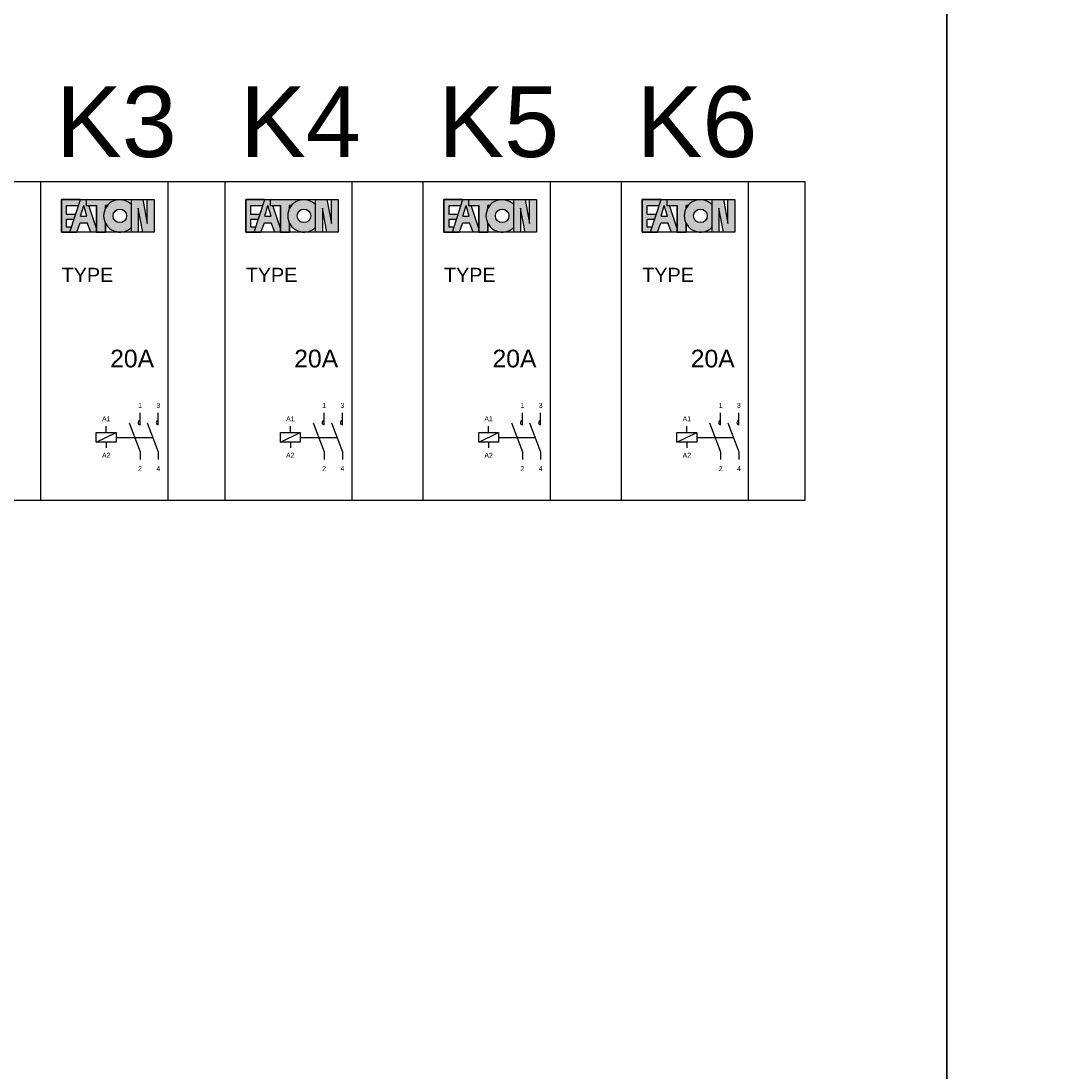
# Model space of a CAD drawing. Header units: millimetres. Extents: x -26318 to 195000, y -34446 to 95000.
# Tile 9 of 22: x -18670 to -17200, y 12907 to 14390. Entities that reach past the tile are written whole.
import ezdxf
from ezdxf.enums import TextEntityAlignment as Align

# ---------------------------------------------------------------- set-up
doc = ezdxf.new("R2010")
doc.units = ezdxf.units.MM
doc.header["$LTSCALE"] = 100
doc.linetypes.add('DASHED2', pattern=[0.375, 0.25, -0.125])
doc.layers.add('EL$6----', color=7, linetype='Continuous')
doc.styles.add('Arial', font='arial.ttf')
doc.styles.add('BURO-012', font='BUROFONT.shx', dxfattribs={"height": 1.2})

# ---------------------------------------------------------------- blocks, each defined once
blk = doc.blocks.new('Eaton Relais')
for points in [[(56.3, -26), (56.3, -25.3), (29.7, -25.3), (29.7, -71.2), (41.5, -71.2), (43.7, -64.4), (36.8, -64.4), (36.8, -52.8), (47.5, -52.8), (49.6, -46.4), (36.8, -46.4), (36.8, -33.6), (53.8, -33.6)], [(106, -26.1), (106, -25.3), (64.4, -25.3), (64.4, -33.6), (78.8, -33.6), (78.8, -71.2), (91.6, -71.2), (91.6, -59, -0.247607), (91.6, -37.5), (91.6, -33.6), (94.2, -33.6, -0.156025)], [(150.7, -58.9), (144.4, -25.3), (128.4, -25.3), (128.4, -71.2), (138, -71.2), (138, -37.6), (144.3, -71.2), (160.3, -71.2), (160.3, -25.3), (150.7, -25.3)]]:
    blk.add_hatch(color=160).paths.add_polyline_path(points)
h = blk.add_hatch(color=256)
h.paths.add_polyline_path([(68.1, -33.6), (64.4, -33.6), (64.4, -25.3), (56.5, -25.3), (41.5, -71.2), (51.1, -71.2), (56.1, -58), (65.7, -58), (70.8, -71.2), (78.8, -71.2), (78.8, -66.3)])
h.paths.add_polyline_path([(65.4, -48.6), (56.5, -48.6), (60.9, -33.6)], flags=16)
h = blk.add_hatch(color=256)
h.paths.add_polyline_path([(128.4, -64.1), (128.4, -32.4, 2.489681)])
h.paths.add_polyline_path([(102.3, -48.3, -1), (121.5, -48.3, -1)], flags=16)
at = {"color": 0}
blk.add_lwpolyline([(0, 0), (0, -450), (180, -450), (180, 0), (0, 0)], dxfattribs=at)
for points in [[(29.7, -25.3), (29.7, -71.2), (41.5, -71.2)], [(56.3, -26), (56.3, -25.3), (29.7, -25.3)], [(41.5, -71.2), (56.5, -25.3)], [(56.5, -25.3), (65.5, -25.3)], [(64.4, -25.3), (64.4, -33.6), (78.8, -33.6), (78.8, -71.2), (91.6, -71.2), (91.6, -59)], [(64.4, -25.3), (106, -25.3)], [(106, -25.3), (106, -26.1)], [(128.4, -71.2), (128.4, -25.3), (144.4, -25.3)], [(144.3, -71.2), (138, -37.6), (138, -71.2), (128.4, -71.2), (128.4, -25.3)], [(160.3, -25.3), (160.3, -71.2), (144.3, -71.2)], [(144.4, -25.3), (150.7, -58.9), (150.7, -25.3), (160.3, -25.3), (160.3, -71.2)], [(49.6, -46.4), (36.8, -46.4), (36.8, -33.6), (53.8, -33.6)], [(56.5, -48.6), (60.9, -33.6)], [(65.4, -48.6), (60.9, -33.6)], [(78.8, -66.3), (68.1, -33.6)], [(91.6, -59), (91.6, -71.2), (78.8, -71.2), (78.8, -33.6)], [(91.6, -37.5), (91.6, -33.6)], [(94.2, -33.6), (91.6, -33.6), (91.6, -37.5)], [(43.7, -64.4), (36.8, -64.4), (36.8, -52.8), (47.5, -52.8)], [(41.5, -71.2), (51.1, -71.2), (56.1, -58), (65.7, -58)], [(56.5, -48.6), (65.4, -48.6)], [(80.4, -71.2), (70.8, -71.2), (65.7, -58), (65.7, -58)]]:
    blk.add_lwpolyline(points)
blk.add_lwpolyline([(29.7, -25.3), (160.3, -25.3), (160.3, -71.2), (29.7, -71.2)], close=True)
at = {"flags": 128}
for points in [[(124.9, -340.5), (140.4, -381.8), (140.4, -392.3)], [(140.4, -343.3), (140.4, -326.7)], [(150.7, -340.5), (166.2, -381.8), (166.2, -392.3)], [(166.2, -343.3), (166.2, -326.7)], [(78.7, -368.2), (106.7, -354.2)], [(92.7, -354.2), (92.7, -345.5)], [(92.7, -368.2), (92.7, -376.2)]]:
    blk.add_lwpolyline(points, dxfattribs=at)
blk.add_lwpolyline([(78.7, -354.2), (106.7, -354.2), (106.7, -368.2), (78.7, -368.2)], close=True, dxfattribs=at)
at = {"linetype": 'DASHED2', "ltscale": 10, "flags": 128}
blk.add_lwpolyline([(106.7, -361.2), (158.4, -361.2)], dxfattribs=at)
blk.add_circle((111.9, -48.3), 9.6)
for centre, radius, start, end in [((111.9, -48.3), 22.9, 43.7665, 316.2335), ((140.4, -340.5), 2.8, 90, 270), ((166.2, -340.5), 2.8, 90, 270)]:
    blk.add_arc(centre, radius, start, end)
at = {"char_height": 7, "attachment_point": 8, "style": 'BURO-012'}
for s, insert in [('1', (140.4, -319.7)), ('3', (166.2, -319.7)), ('A1', (92.7, -338.5)), ('A2', (92.7, -390)), ('2', (140.4, -408.9)), ('4', (166.2, -408.9))]:
    blk.add_mtext_dynamic_manual_height_columns(s, width=8.195, gutter_width=6, heights=[0], dxfattribs=dict(at, insert=insert))
at = {"style": 'Arial'}
blk.add_attdef('TYPE', (29.7, -141.7), '', height=20, dxfattribs=at)
blk.add_attdef('AMPERE', text='', height=25, dxfattribs=at).set_placement((160.3, -262.4), align=Align.RIGHT)

msp = doc.modelspace()

# ---------------------------------------------------------------- linework, layer by layer
at = {"layer": 'EL$6----'}
for points in [[(-19922.5, 14688.2), (-17362.5, 14688.2), (-17362.5, 8688.2), (-19922.5, 8688.2)], [(-17362.5, 14688.2), (-14802.5, 14688.2), (-14802.5, 8688.2), (-17362.5, 8688.2)]]:
    msp.add_lwpolyline(points, close=True, dxfattribs=at)
at = {"layer": 'EL$6----', "ltscale": 0.2}
msp.add_lwpolyline([(-17562.5, 14163.2), (-19722.5, 14163.2), (-19722.5, 13713.2), (-17562.5, 13713.2)], close=True, dxfattribs=at)

# ---------------------------------------------------------------- block references
at = {"layer": 'EL$6----'}
for p in [(-18642.5, 14163.2), (-18382.5, 14163.2), (-18102.5, 14163.2), (-17822.5, 14163.2)]:
    msp.add_blockref('Eaton Relais', p, dxfattribs=at).add_auto_attribs({'TYPE': 'TYPE', 'AMPERE': '20A'})

# ---------------------------------------------------------------- texts
at = {"layer": 'EL$6----', "style": 'Arial'}
for s, p in [('K3', (-18535.6, 14248)), ('K4', (-18275.6, 14248)), ('K5', (-17995.6, 14248)), ('K6', (-17715.6, 14248))]:
    msp.add_text(s, height=100, dxfattribs=at).set_placement(p, align=Align.MIDDLE_CENTER)

doc.saveas('drawing.dxf')
